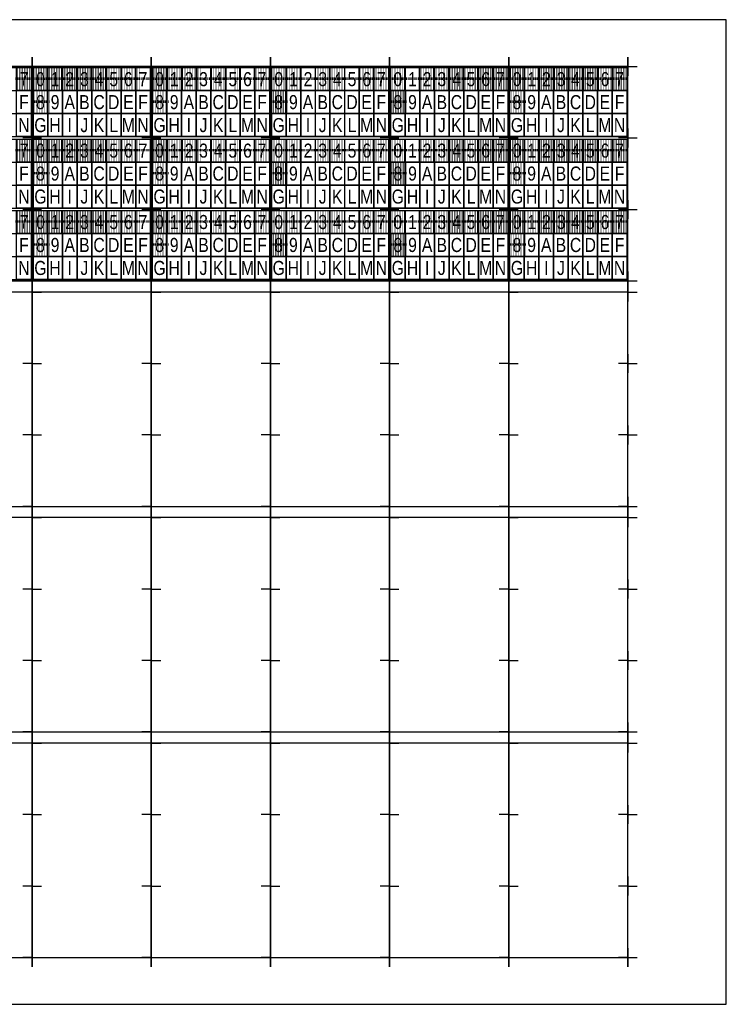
# Model space of a CAD drawing. Header units: millimetres. Extents: x 0 to 297, y 0 to 210.
# Tile 2 of 2: x 146 to 297, y 0 to 210. Entities that reach past the tile are written whole.
import ezdxf
from ezdxf.enums import TextEntityAlignment as Align

# ---------------------------------------------------------------- set-up
doc = ezdxf.new("R2010")
doc.units = ezdxf.units.MM
doc.header["$MEASUREMENT"] = 0
for name, color, linetype in [('5_GREEN', 3, 'Continuous'), ('CHARACTER_TEXT', 7, 'Continuous'), ('COLOUR_TEXT', 7, 'Continuous'), ('CUT_POINT', 253, 'Continuous')]:
    doc.layers.add(name, color=color, linetype=linetype)
for name, color, linetype, plot in [('INNER_LABEL_BOUNDARY', 7, 'Continuous', False), ('INVISIBLE_TEXT', 7, 'Continuous', False), ('LABEL_BOUNDARY', 2, 'Continuous', False), ('PAGE_BOUNDARY', 7, 'Continuous', False)]:
    doc.layers.add(name, color=color, linetype=linetype, plot=plot)
doc.layers.get('INVISIBLE_TEXT').off()
doc.styles.get("Standard").update_dxf_attribs({"font": 'arial.ttf'})

# ---------------------------------------------------------------- blocks, each defined once
blk = doc.blocks.new('AVERY_SINGLE_457_254')
at = {"layer": 'LABEL_BOUNDARY'}
for p, q in [((0, 0), (0, 0)), ((0, 0), (0, -25.4)), ((45.7, 0), (0, 0)), ((45.7, -25.4), (45.7, 0)), ((0, -25.4), (45.7, -25.4))]:
    blk.add_line(p, q, dxfattribs=at)
blk = doc.blocks.new('CUT_POINT')
at = {"layer": 'CUT_POINT'}
for p, q in [((-2, 0), (2, 0)), ((2, 0), (-2, 0)), ((0, 0), (0, 2)), ((0, 0), (0, -2))]:
    blk.add_line(p, q, dxfattribs=at)
blk = doc.blocks.new('3_LINE_LABEL')
at = {"layer": 'INNER_LABEL_BOUNDARY'}
for p, q in [((0.2, 15), (25.2, 15)), ((0.2, 15), (0.2, 10.1)), ((12.7, 15), (12.7, 10.1)), ((25.2, 15), (25.2, 10.1)), ((0.2, 10.1), (25.2, 10.1)), ((0.2, 10.1), (0.2, 5.2)), ((12.7, 10.1), (12.7, 5.2)), ((25.2, 10.1), (25.2, 5.2)), ((0.2, 5.2), (25.2, 5.2)), ((0.2, 5.2), (0.2, 0.3)), ((12.7, 5.2), (12.7, 0.3)), ((25.2, 5.2), (25.2, 0.3)), ((0.2, 0.3), (25.2, 0.3))]:
    blk.add_line(p, q, dxfattribs=at)
at = {"layer": 'COLOUR_TEXT'}
for tag, p in [('ID_TOP', (12.7, 12.55)), ('ID_MIDDLE', (12.7, 7.65)), ('ID_BOTTOM', (12.7, 2.75))]:
    blk.add_attdef(tag, text='', height=3, dxfattribs=at).set_placement(p, align=Align.MIDDLE_CENTER)
blk = doc.blocks.new('BLOB_4')
at = {"layer": 'COLOUR_TEXT'}
blk.add_lwpolyline([(0, 4.9), (3.12, 4.9), (3.12, 0), (0, 0)], close=True, dxfattribs=at)
at = {"layer": 'CHARACTER_TEXT', "color": 255, "width": 0.8}
blk.add_attdef('C_W', text='', height=3, dxfattribs=at).set_placement((1.56, 2.45), align=Align.MIDDLE_CENTER)
at = {"layer": 'CHARACTER_TEXT', "color": 7, "width": 0.8}
blk.add_attdef('C_B', text='', height=3, dxfattribs=at).set_placement((1.56, 2.45), align=Align.MIDDLE_CENTER)
at = {"layer": 'COLOUR_TEXT', "color": 0, "flags": 1}
blk.add_attdef('VER_NSB', (0.1, 5.77), '', height=3, dxfattribs=at)
at = {"layer": 'COLOUR_TEXT', "color": 40, "width": 0.03}
blk.add_attdef('3_ORANGE', text='', height=4.7, dxfattribs=at).set_placement((1.56, 2.45), align=Align.MIDDLE_CENTER)
at = {"layer": 'COLOUR_TEXT', "color": 2, "width": 0.03}
blk.add_attdef('4_YELLOW', text='', height=4.7, dxfattribs=at).set_placement((1.56, 2.45), align=Align.MIDDLE_CENTER)
at = {"layer": 'COLOUR_TEXT', "color": 34, "width": 0.03}
blk.add_attdef('1_BROWN', text='', height=4.7, dxfattribs=at).set_placement((1.56, 2.45), align=Align.MIDDLE_CENTER)
at = {"layer": 'COLOUR_TEXT', "color": 6, "width": 0.03}
blk.add_attdef('7_VIOLET', text='', height=4.7, dxfattribs=at).set_placement((1.56, 2.45), align=Align.MIDDLE_CENTER)
at = {"layer": 'COLOUR_TEXT', "color": 3, "width": 0.03}
blk.add_attdef('5_GREEN', text='', height=4.7, dxfattribs=at).set_placement((1.56, 2.45), align=Align.MIDDLE_CENTER)
at = {"layer": 'COLOUR_TEXT', "color": 250, "width": 0.03}
blk.add_attdef('0_BLACK', text='', height=4.7, dxfattribs=at).set_placement((1.56, 2.45), align=Align.MIDDLE_CENTER)
at = {"layer": 'COLOUR_TEXT', "color": 5, "width": 0.03}
blk.add_attdef('6_BLUE', text='', height=4.7, dxfattribs=at).set_placement((1.56, 2.45), align=Align.MIDDLE_CENTER)
at = {"layer": 'COLOUR_TEXT', "color": 9, "width": 0.03}
blk.add_attdef('8_GREY', text='', height=4.7, dxfattribs=at).set_placement((1.56, 2.45), align=Align.MIDDLE_CENTER)
at = {"layer": 'COLOUR_TEXT', "color": 1, "width": 0.03}
blk.add_attdef('2_RED', text='', height=4.7, dxfattribs=at).set_placement((1.56, 2.45), align=Align.MIDDLE_CENTER)

msp = doc.modelspace()

# ---------------------------------------------------------------- linework, layer by layer
at = {"layer": 'PAGE_BOUNDARY'}
msp.add_lwpolyline([(297, 0), (297, 210), (0, 210), (0, 0)], close=True, dxfattribs=at)

# ---------------------------------------------------------------- block references
at = {"layer": '5_GREEN', "rotation": 90}
msp.add_blockref('AVERY_SINGLE_457_254', (123.6, 58.1), dxfattribs=at)
at = {"layer": 'CHARACTER_TEXT', "color": 0}
for p, values in [((145.68, 194.87), {'7_VIOLET': 'HHHHHHHHHHHHHHHHHHHHH', 'C_B': '7'}), ((149.2, 194.87), {'0_BLACK': 'HHHHHHHHHHHHHHHHHHHHH', 'C_W': '0'}), ((152.32, 194.87), {'1_BROWN': 'HHHHHHHHHHHHHHHHHHHHH', 'C_W': '1'}), ((155.45, 194.87), {'2_RED': 'HHHHHHHHHHHHHHHHHHHHH', 'C_W': '2'}), ((158.57, 194.87), {'3_ORANGE': 'HHHHHHHHHHHHHHHHHHHHH', 'C_W': '3'}), ((161.7, 194.87), {'4_YELLOW': 'HHHHHHHHHHHHHHHHHHHHH', 'C_B': '4'}), ((164.82, 194.87), {'5_GREEN': 'HHHHHHHHHHHHHHHHHHHHH', 'C_B': '5'}), ((167.95, 194.87), {'6_BLUE': 'HHHHHHHHHHHHHHHHHHHHH', 'C_W': '6'}), ((171.07, 194.87), {'7_VIOLET': 'HHHHHHHHHHHHHHHHHHHHH', 'C_B': '7'}), ((174.6, 194.87), {'0_BLACK': 'HHHHHHHHHHHHHHHHHHHHH', 'C_W': '0'}), ((177.72, 194.87), {'1_BROWN': 'HHHHHHHHHHHHHHHHHHHHH', 'C_W': '1'}), ((180.85, 194.87), {'2_RED': 'HHHHHHHHHHHHHHHHHHHHH', 'C_W': '2'}), ((183.97, 194.87), {'3_ORANGE': 'HHHHHHHHHHHHHHHHHHHHH', 'C_W': '3'}), ((187.1, 194.87), {'4_YELLOW': 'HHHHHHHHHHHHHHHHHHHHH', 'C_B': '4'}), ((190.22, 194.87), {'5_GREEN': 'HHHHHHHHHHHHHHHHHHHHH', 'C_B': '5'}), ((193.35, 194.87), {'6_BLUE': 'HHHHHHHHHHHHHHHHHHHHH', 'C_W': '6'}), ((196.47, 194.87), {'7_VIOLET': 'HHHHHHHHHHHHHHHHHHHHH', 'C_B': '7'}), ((200, 194.87), {'0_BLACK': 'HHHHHHHHHHHHHHHHHHHHH', 'C_W': '0'}), ((203.13, 194.87), {'1_BROWN': 'HHHHHHHHHHHHHHHHHHHHH', 'C_W': '1'}), ((206.25, 194.87), {'2_RED': 'HHHHHHHHHHHHHHHHHHHHH', 'C_W': '2'}), ((209.38, 194.87), {'3_ORANGE': 'HHHHHHHHHHHHHHHHHHHHH', 'C_W': '3'}), ((212.5, 194.87), {'4_YELLOW': 'HHHHHHHHHHHHHHHHHHHHH', 'C_B': '4'}), ((215.63, 194.87), {'5_GREEN': 'HHHHHHHHHHHHHHHHHHHHH', 'C_B': '5'}), ((218.75, 194.87), {'6_BLUE': 'HHHHHHHHHHHHHHHHHHHHH', 'C_W': '6'}), ((221.88, 194.87), {'7_VIOLET': 'HHHHHHHHHHHHHHHHHHHHH', 'C_B': '7'}), ((225.4, 194.87), {'0_BLACK': 'HHHHHHHHHHHHHHHHHHHHH', 'C_W': '0'}), ((228.53, 194.87), {'1_BROWN': 'HHHHHHHHHHHHHHHHHHHHH', 'C_W': '1'}), ((231.65, 194.87), {'2_RED': 'HHHHHHHHHHHHHHHHHHHHH', 'C_W': '2'}), ((234.78, 194.87), {'3_ORANGE': 'HHHHHHHHHHHHHHHHHHHHH', 'C_W': '3'}), ((237.9, 194.87), {'4_YELLOW': 'HHHHHHHHHHHHHHHHHHHHH', 'C_B': '4'}), ((241.03, 194.87), {'5_GREEN': 'HHHHHHHHHHHHHHHHHHHHH', 'C_B': '5'}), ((244.15, 194.87), {'6_BLUE': 'HHHHHHHHHHHHHHHHHHHHH', 'C_W': '6'}), ((247.28, 194.87), {'7_VIOLET': 'HHHHHHHHHHHHHHHHHHHHH', 'C_B': '7'}), ((250.8, 194.87), {'0_BLACK': 'HHHHHHHHHHHHHHHHHHHHH', 'C_W': '0'}), ((253.93, 194.87), {'1_BROWN': 'HHHHHHHHHHHHHHHHHHHHH', 'C_W': '1'}), ((257.05, 194.87), {'2_RED': 'HHHHHHHHHHHHHHHHHHHHH', 'C_W': '2'}), ((260.18, 194.87), {'3_ORANGE': 'HHHHHHHHHHHHHHHHHHHHH', 'C_W': '3'}), ((263.3, 194.87), {'4_YELLOW': 'HHHHHHHHHHHHHHHHHHHHH', 'C_B': '4'}), ((266.43, 194.87), {'5_GREEN': 'HHHHHHHHHHHHHHHHHHHHH', 'C_B': '5'}), ((269.55, 194.87), {'6_BLUE': 'HHHHHHHHHHHHHHHHHHHHH', 'C_W': '6'}), ((272.68, 194.87), {'7_VIOLET': 'HHHHHHHHHHHHHHHHHHHHH', 'C_B': '7'}), ((145.68, 189.97), {'C_B': 'F'}), ((149.2, 189.97), {'8_GREY': 'HHHHHHHHHHHHHHHHHHHHHH', 'C_B': '8'}), ((152.32, 189.97), {'C_B': '9'}), ((155.45, 189.97), {'C_B': 'A'}), ((158.57, 189.97), {'C_B': 'B'}), ((161.7, 189.97), {'C_B': 'C'}), ((164.82, 189.97), {'C_B': 'D'}), ((167.95, 189.97), {'C_B': 'E'}), ((171.07, 189.97), {'C_B': 'F'}), ((174.6, 189.97), {'8_GREY': 'HHHHHHHHHHHHHHHHHHHHHH', 'C_B': '8'}), ((177.72, 189.97), {'C_B': '9'}), ((180.85, 189.97), {'C_B': 'A'}), ((183.97, 189.97), {'C_B': 'B'}), ((187.1, 189.97), {'C_B': 'C'}), ((190.22, 189.97), {'C_B': 'D'}), ((193.35, 189.97), {'C_B': 'E'}), ((196.47, 189.97), {'C_B': 'F'}), ((200, 189.97), {'8_GREY': 'HHHHHHHHHHHHHHHHHHHHHH', 'C_B': '8'}), ((203.13, 189.97), {'C_B': '9'}), ((206.25, 189.97), {'C_B': 'A'}), ((209.38, 189.97), {'C_B': 'B'}), ((212.5, 189.97), {'C_B': 'C'}), ((215.63, 189.97), {'C_B': 'D'}), ((218.75, 189.97), {'C_B': 'E'}), ((221.88, 189.97), {'C_B': 'F'}), ((225.4, 189.97), {'8_GREY': 'HHHHHHHHHHHHHHHHHHHHHH', 'C_B': '8'}), ((228.53, 189.97), {'C_B': '9'}), ((231.65, 189.97), {'C_B': 'A'}), ((234.78, 189.97), {'C_B': 'B'}), ((237.9, 189.97), {'C_B': 'C'}), ((241.03, 189.97), {'C_B': 'D'}), ((244.15, 189.97), {'C_B': 'E'}), ((247.28, 189.97), {'C_B': 'F'}), ((250.8, 189.97), {'8_GREY': 'HHHHHHHHHHHHHHHHHHHHHH', 'C_B': '8'}), ((253.93, 189.97), {'C_B': '9'}), ((257.05, 189.97), {'C_B': 'A'}), ((260.18, 189.97), {'C_B': 'B'}), ((263.3, 189.97), {'C_B': 'C'}), ((266.43, 189.97), {'C_B': 'D'}), ((269.55, 189.97), {'C_B': 'E'}), ((272.68, 189.97), {'C_B': 'F'}), ((145.68, 185.07), {'C_B': 'N'}), ((149.2, 185.07), {'C_B': 'G'}), ((152.32, 185.07), {'C_B': 'H'}), ((155.45, 185.07), {'C_B': 'I'}), ((158.57, 185.07), {'C_B': 'J'}), ((161.7, 185.07), {'C_B': 'K'}), ((164.82, 185.07), {'C_B': 'L'}), ((167.95, 185.07), {'C_B': 'M'}), ((171.07, 185.07), {'C_B': 'N'}), ((174.6, 185.07), {'C_B': 'G'}), ((177.72, 185.07), {'C_B': 'H'}), ((180.85, 185.07), {'C_B': 'I'}), ((183.97, 185.07), {'C_B': 'J'}), ((187.1, 185.07), {'C_B': 'K'}), ((190.22, 185.07), {'C_B': 'L'}), ((193.35, 185.07), {'C_B': 'M'}), ((196.47, 185.07), {'C_B': 'N'}), ((200, 185.07), {'C_B': 'G'}), ((203.13, 185.07), {'C_B': 'H'}), ((206.25, 185.07), {'C_B': 'I'}), ((209.38, 185.07), {'C_B': 'J'}), ((212.5, 185.07), {'C_B': 'K'}), ((215.63, 185.07), {'C_B': 'L'}), ((218.75, 185.07), {'C_B': 'M'}), ((221.88, 185.07), {'C_B': 'N'}), ((225.4, 185.07), {'C_B': 'G'}), ((228.53, 185.07), {'C_B': 'H'}), ((231.65, 185.07), {'C_B': 'I'}), ((234.78, 185.07), {'C_B': 'J'}), ((237.9, 185.07), {'C_B': 'K'}), ((241.03, 185.07), {'C_B': 'L'}), ((244.15, 185.07), {'C_B': 'M'}), ((247.28, 185.07), {'C_B': 'N'}), ((250.8, 185.07), {'C_B': 'G'}), ((253.93, 185.07), {'C_B': 'H'}), ((257.05, 185.07), {'C_B': 'I'}), ((260.18, 185.07), {'C_B': 'J'}), ((263.3, 185.07), {'C_B': 'K'}), ((266.43, 185.07), {'C_B': 'L'}), ((269.55, 185.07), {'C_B': 'M'}), ((272.68, 185.07), {'C_B': 'N'}), ((145.68, 179.63), {'7_VIOLET': 'HHHHHHHHHHHHHHHHHHHHH', 'C_B': '7'}), ((149.2, 179.63), {'0_BLACK': 'HHHHHHHHHHHHHHHHHHHHH', 'C_W': '0'}), ((152.32, 179.63), {'1_BROWN': 'HHHHHHHHHHHHHHHHHHHHH', 'C_W': '1'}), ((155.45, 179.63), {'2_RED': 'HHHHHHHHHHHHHHHHHHHHH', 'C_W': '2'}), ((158.57, 179.63), {'3_ORANGE': 'HHHHHHHHHHHHHHHHHHHHH', 'C_W': '3'}), ((161.7, 179.63), {'4_YELLOW': 'HHHHHHHHHHHHHHHHHHHHH', 'C_B': '4'}), ((164.82, 179.63), {'5_GREEN': 'HHHHHHHHHHHHHHHHHHHHH', 'C_B': '5'}), ((167.95, 179.63), {'6_BLUE': 'HHHHHHHHHHHHHHHHHHHHH', 'C_W': '6'}), ((171.07, 179.63), {'7_VIOLET': 'HHHHHHHHHHHHHHHHHHHHH', 'C_B': '7'}), ((174.6, 179.63), {'0_BLACK': 'HHHHHHHHHHHHHHHHHHHHH', 'C_W': '0'}), ((177.72, 179.63), {'1_BROWN': 'HHHHHHHHHHHHHHHHHHHHH', 'C_W': '1'}), ((180.85, 179.63), {'2_RED': 'HHHHHHHHHHHHHHHHHHHHH', 'C_W': '2'}), ((183.97, 179.63), {'3_ORANGE': 'HHHHHHHHHHHHHHHHHHHHH', 'C_W': '3'}), ((187.1, 179.63), {'4_YELLOW': 'HHHHHHHHHHHHHHHHHHHHH', 'C_B': '4'}), ((190.22, 179.63), {'5_GREEN': 'HHHHHHHHHHHHHHHHHHHHH', 'C_B': '5'}), ((193.35, 179.63), {'6_BLUE': 'HHHHHHHHHHHHHHHHHHHHH', 'C_W': '6'}), ((196.47, 179.63), {'7_VIOLET': 'HHHHHHHHHHHHHHHHHHHHH', 'C_B': '7'}), ((200, 179.63), {'0_BLACK': 'HHHHHHHHHHHHHHHHHHHHH', 'C_W': '0'}), ((203.13, 179.63), {'1_BROWN': 'HHHHHHHHHHHHHHHHHHHHH', 'C_W': '1'}), ((206.25, 179.63), {'2_RED': 'HHHHHHHHHHHHHHHHHHHHH', 'C_W': '2'}), ((209.38, 179.63), {'3_ORANGE': 'HHHHHHHHHHHHHHHHHHHHH', 'C_W': '3'}), ((212.5, 179.63), {'4_YELLOW': 'HHHHHHHHHHHHHHHHHHHHH', 'C_B': '4'}), ((215.63, 179.63), {'5_GREEN': 'HHHHHHHHHHHHHHHHHHHHH', 'C_B': '5'}), ((218.75, 179.63), {'6_BLUE': 'HHHHHHHHHHHHHHHHHHHHH', 'C_W': '6'}), ((221.88, 179.63), {'7_VIOLET': 'HHHHHHHHHHHHHHHHHHHHH', 'C_B': '7'}), ((225.4, 179.63), {'0_BLACK': 'HHHHHHHHHHHHHHHHHHHHH', 'C_W': '0'}), ((228.53, 179.63), {'1_BROWN': 'HHHHHHHHHHHHHHHHHHHHH', 'C_W': '1'}), ((231.65, 179.63), {'2_RED': 'HHHHHHHHHHHHHHHHHHHHH', 'C_W': '2'}), ((234.78, 179.63), {'3_ORANGE': 'HHHHHHHHHHHHHHHHHHHHH', 'C_W': '3'}), ((237.9, 179.63), {'4_YELLOW': 'HHHHHHHHHHHHHHHHHHHHH', 'C_B': '4'}), ((241.03, 179.63), {'5_GREEN': 'HHHHHHHHHHHHHHHHHHHHH', 'C_B': '5'}), ((244.15, 179.63), {'6_BLUE': 'HHHHHHHHHHHHHHHHHHHHH', 'C_W': '6'}), ((247.28, 179.63), {'7_VIOLET': 'HHHHHHHHHHHHHHHHHHHHH', 'C_B': '7'}), ((250.8, 179.63), {'0_BLACK': 'HHHHHHHHHHHHHHHHHHHHH', 'C_W': '0'}), ((253.93, 179.63), {'1_BROWN': 'HHHHHHHHHHHHHHHHHHHHH', 'C_W': '1'}), ((257.05, 179.63), {'2_RED': 'HHHHHHHHHHHHHHHHHHHHH', 'C_W': '2'}), ((260.18, 179.63), {'3_ORANGE': 'HHHHHHHHHHHHHHHHHHHHH', 'C_W': '3'}), ((263.3, 179.63), {'4_YELLOW': 'HHHHHHHHHHHHHHHHHHHHH', 'C_B': '4'}), ((266.43, 179.63), {'5_GREEN': 'HHHHHHHHHHHHHHHHHHHHH', 'C_B': '5'}), ((269.55, 179.63), {'6_BLUE': 'HHHHHHHHHHHHHHHHHHHHH', 'C_W': '6'}), ((272.68, 179.63), {'7_VIOLET': 'HHHHHHHHHHHHHHHHHHHHH', 'C_B': '7'}), ((145.68, 174.73), {'C_B': 'F'}), ((149.2, 174.73), {'8_GREY': 'HHHHHHHHHHHHHHHHHHHHHH', 'C_B': '8'}), ((152.32, 174.73), {'C_B': '9'}), ((155.45, 174.73), {'C_B': 'A'}), ((158.57, 174.73), {'C_B': 'B'}), ((161.7, 174.73), {'C_B': 'C'}), ((164.82, 174.73), {'C_B': 'D'}), ((167.95, 174.73), {'C_B': 'E'}), ((171.07, 174.73), {'C_B': 'F'}), ((174.6, 174.73), {'8_GREY': 'HHHHHHHHHHHHHHHHHHHHHH', 'C_B': '8'}), ((177.72, 174.73), {'C_B': '9'}), ((180.85, 174.73), {'C_B': 'A'}), ((183.97, 174.73), {'C_B': 'B'}), ((187.1, 174.73), {'C_B': 'C'}), ((190.22, 174.73), {'C_B': 'D'}), ((193.35, 174.73), {'C_B': 'E'}), ((196.47, 174.73), {'C_B': 'F'}), ((200, 174.73), {'8_GREY': 'HHHHHHHHHHHHHHHHHHHHHH', 'C_B': '8'}), ((203.13, 174.73), {'C_B': '9'}), ((206.25, 174.73), {'C_B': 'A'}), ((209.38, 174.73), {'C_B': 'B'}), ((212.5, 174.73), {'C_B': 'C'}), ((215.63, 174.73), {'C_B': 'D'}), ((218.75, 174.73), {'C_B': 'E'}), ((221.88, 174.73), {'C_B': 'F'}), ((225.4, 174.73), {'8_GREY': 'HHHHHHHHHHHHHHHHHHHHHH', 'C_B': '8'}), ((228.53, 174.73), {'C_B': '9'}), ((231.65, 174.73), {'C_B': 'A'}), ((234.78, 174.73), {'C_B': 'B'}), ((237.9, 174.73), {'C_B': 'C'}), ((241.03, 174.73), {'C_B': 'D'}), ((244.15, 174.73), {'C_B': 'E'}), ((247.28, 174.73), {'C_B': 'F'}), ((250.8, 174.73), {'8_GREY': 'HHHHHHHHHHHHHHHHHHHHHH', 'C_B': '8'}), ((253.93, 174.73), {'C_B': '9'}), ((257.05, 174.73), {'C_B': 'A'}), ((260.18, 174.73), {'C_B': 'B'}), ((263.3, 174.73), {'C_B': 'C'}), ((266.43, 174.73), {'C_B': 'D'}), ((269.55, 174.73), {'C_B': 'E'}), ((272.68, 174.73), {'C_B': 'F'}), ((145.68, 169.83), {'C_B': 'N'}), ((149.2, 169.83), {'C_B': 'G'}), ((152.32, 169.83), {'C_B': 'H'}), ((155.45, 169.83), {'C_B': 'I'}), ((158.57, 169.83), {'C_B': 'J'}), ((161.7, 169.83), {'C_B': 'K'}), ((164.82, 169.83), {'C_B': 'L'}), ((167.95, 169.83), {'C_B': 'M'}), ((171.07, 169.83), {'C_B': 'N'}), ((174.6, 169.83), {'C_B': 'G'}), ((177.72, 169.83), {'C_B': 'H'}), ((180.85, 169.83), {'C_B': 'I'}), ((183.97, 169.83), {'C_B': 'J'}), ((187.1, 169.83), {'C_B': 'K'}), ((190.22, 169.83), {'C_B': 'L'}), ((193.35, 169.83), {'C_B': 'M'}), ((196.47, 169.83), {'C_B': 'N'}), ((200, 169.83), {'C_B': 'G'}), ((203.13, 169.83), {'C_B': 'H'}), ((206.25, 169.83), {'C_B': 'I'}), ((209.38, 169.83), {'C_B': 'J'}), ((212.5, 169.83), {'C_B': 'K'}), ((215.63, 169.83), {'C_B': 'L'}), ((218.75, 169.83), {'C_B': 'M'}), ((221.88, 169.83), {'C_B': 'N'}), ((225.4, 169.83), {'C_B': 'G'}), ((228.53, 169.83), {'C_B': 'H'}), ((231.65, 169.83), {'C_B': 'I'}), ((234.78, 169.83), {'C_B': 'J'}), ((237.9, 169.83), {'C_B': 'K'}), ((241.03, 169.83), {'C_B': 'L'}), ((244.15, 169.83), {'C_B': 'M'}), ((247.28, 169.83), {'C_B': 'N'}), ((250.8, 169.83), {'C_B': 'G'}), ((253.93, 169.83), {'C_B': 'H'}), ((257.05, 169.83), {'C_B': 'I'}), ((260.18, 169.83), {'C_B': 'J'}), ((263.3, 169.83), {'C_B': 'K'}), ((266.43, 169.83), {'C_B': 'L'}), ((269.55, 169.83), {'C_B': 'M'}), ((272.68, 169.83), {'C_B': 'N'}), ((145.68, 164.4), {'7_VIOLET': 'HHHHHHHHHHHHHHHHHHHHH', 'C_B': '7'}), ((149.2, 164.4), {'0_BLACK': 'HHHHHHHHHHHHHHHHHHHHH', 'C_W': '0'}), ((152.32, 164.4), {'1_BROWN': 'HHHHHHHHHHHHHHHHHHHHH', 'C_W': '1'}), ((155.45, 164.4), {'2_RED': 'HHHHHHHHHHHHHHHHHHHHH', 'C_W': '2'}), ((158.57, 164.4), {'3_ORANGE': 'HHHHHHHHHHHHHHHHHHHHH', 'C_W': '3'}), ((161.7, 164.4), {'4_YELLOW': 'HHHHHHHHHHHHHHHHHHHHH', 'C_B': '4'}), ((164.82, 164.4), {'5_GREEN': 'HHHHHHHHHHHHHHHHHHHHH', 'C_B': '5'}), ((167.95, 164.4), {'6_BLUE': 'HHHHHHHHHHHHHHHHHHHHH', 'C_W': '6'}), ((171.07, 164.4), {'7_VIOLET': 'HHHHHHHHHHHHHHHHHHHHH', 'C_B': '7'}), ((174.6, 164.4), {'0_BLACK': 'HHHHHHHHHHHHHHHHHHHHH', 'C_W': '0'}), ((177.72, 164.4), {'1_BROWN': 'HHHHHHHHHHHHHHHHHHHHH', 'C_W': '1'}), ((180.85, 164.4), {'2_RED': 'HHHHHHHHHHHHHHHHHHHHH', 'C_W': '2'}), ((183.97, 164.4), {'3_ORANGE': 'HHHHHHHHHHHHHHHHHHHHH', 'C_W': '3'}), ((187.1, 164.4), {'4_YELLOW': 'HHHHHHHHHHHHHHHHHHHHH', 'C_B': '4'}), ((190.22, 164.4), {'5_GREEN': 'HHHHHHHHHHHHHHHHHHHHH', 'C_B': '5'}), ((193.35, 164.4), {'6_BLUE': 'HHHHHHHHHHHHHHHHHHHHH', 'C_W': '6'}), ((196.47, 164.4), {'7_VIOLET': 'HHHHHHHHHHHHHHHHHHHHH', 'C_B': '7'}), ((200, 164.4), {'0_BLACK': 'HHHHHHHHHHHHHHHHHHHHH', 'C_W': '0'}), ((203.13, 164.4), {'1_BROWN': 'HHHHHHHHHHHHHHHHHHHHH', 'C_W': '1'}), ((206.25, 164.4), {'2_RED': 'HHHHHHHHHHHHHHHHHHHHH', 'C_W': '2'}), ((209.38, 164.4), {'3_ORANGE': 'HHHHHHHHHHHHHHHHHHHHH', 'C_W': '3'}), ((212.5, 164.4), {'4_YELLOW': 'HHHHHHHHHHHHHHHHHHHHH', 'C_B': '4'}), ((215.63, 164.4), {'5_GREEN': 'HHHHHHHHHHHHHHHHHHHHH', 'C_B': '5'}), ((218.75, 164.4), {'6_BLUE': 'HHHHHHHHHHHHHHHHHHHHH', 'C_W': '6'}), ((221.88, 164.4), {'7_VIOLET': 'HHHHHHHHHHHHHHHHHHHHH', 'C_B': '7'}), ((225.4, 164.4), {'0_BLACK': 'HHHHHHHHHHHHHHHHHHHHH', 'C_W': '0'}), ((228.53, 164.4), {'1_BROWN': 'HHHHHHHHHHHHHHHHHHHHH', 'C_W': '1'}), ((231.65, 164.4), {'2_RED': 'HHHHHHHHHHHHHHHHHHHHH', 'C_W': '2'}), ((234.78, 164.4), {'3_ORANGE': 'HHHHHHHHHHHHHHHHHHHHH', 'C_W': '3'}), ((237.9, 164.4), {'4_YELLOW': 'HHHHHHHHHHHHHHHHHHHHH', 'C_B': '4'}), ((241.03, 164.4), {'5_GREEN': 'HHHHHHHHHHHHHHHHHHHHH', 'C_B': '5'}), ((244.15, 164.4), {'6_BLUE': 'HHHHHHHHHHHHHHHHHHHHH', 'C_W': '6'}), ((247.28, 164.4), {'7_VIOLET': 'HHHHHHHHHHHHHHHHHHHHH', 'C_B': '7'}), ((250.8, 164.4), {'0_BLACK': 'HHHHHHHHHHHHHHHHHHHHH', 'C_W': '0'}), ((253.93, 164.4), {'1_BROWN': 'HHHHHHHHHHHHHHHHHHHHH', 'C_W': '1'}), ((257.05, 164.4), {'2_RED': 'HHHHHHHHHHHHHHHHHHHHH', 'C_W': '2'}), ((260.18, 164.4), {'3_ORANGE': 'HHHHHHHHHHHHHHHHHHHHH', 'C_W': '3'}), ((263.3, 164.4), {'4_YELLOW': 'HHHHHHHHHHHHHHHHHHHHH', 'C_B': '4'}), ((266.43, 164.4), {'5_GREEN': 'HHHHHHHHHHHHHHHHHHHHH', 'C_B': '5'}), ((269.55, 164.4), {'6_BLUE': 'HHHHHHHHHHHHHHHHHHHHH', 'C_W': '6'}), ((272.68, 164.4), {'7_VIOLET': 'HHHHHHHHHHHHHHHHHHHHH', 'C_B': '7'}), ((145.68, 159.5), {'C_B': 'F'}), ((149.2, 159.5), {'8_GREY': 'HHHHHHHHHHHHHHHHHHHHHH', 'C_B': '8'}), ((152.32, 159.5), {'C_B': '9'}), ((155.45, 159.5), {'C_B': 'A'}), ((158.57, 159.5), {'C_B': 'B'}), ((161.7, 159.5), {'C_B': 'C'}), ((164.82, 159.5), {'C_B': 'D'}), ((167.95, 159.5), {'C_B': 'E'}), ((171.07, 159.5), {'C_B': 'F'}), ((174.6, 159.5), {'8_GREY': 'HHHHHHHHHHHHHHHHHHHHHH', 'C_B': '8'}), ((177.72, 159.5), {'C_B': '9'}), ((180.85, 159.5), {'C_B': 'A'}), ((183.97, 159.5), {'C_B': 'B'}), ((187.1, 159.5), {'C_B': 'C'}), ((190.22, 159.5), {'C_B': 'D'}), ((193.35, 159.5), {'C_B': 'E'}), ((196.47, 159.5), {'C_B': 'F'}), ((200, 159.5), {'8_GREY': 'HHHHHHHHHHHHHHHHHHHHHH', 'C_B': '8'}), ((203.13, 159.5), {'C_B': '9'}), ((206.25, 159.5), {'C_B': 'A'}), ((209.38, 159.5), {'C_B': 'B'}), ((212.5, 159.5), {'C_B': 'C'}), ((215.63, 159.5), {'C_B': 'D'}), ((218.75, 159.5), {'C_B': 'E'}), ((221.88, 159.5), {'C_B': 'F'}), ((225.4, 159.5), {'8_GREY': 'HHHHHHHHHHHHHHHHHHHHHH', 'C_B': '8'}), ((228.53, 159.5), {'C_B': '9'}), ((231.65, 159.5), {'C_B': 'A'}), ((234.78, 159.5), {'C_B': 'B'}), ((237.9, 159.5), {'C_B': 'C'}), ((241.03, 159.5), {'C_B': 'D'}), ((244.15, 159.5), {'C_B': 'E'}), ((247.28, 159.5), {'C_B': 'F'}), ((250.8, 159.5), {'8_GREY': 'HHHHHHHHHHHHHHHHHHHHHH', 'C_B': '8'}), ((253.93, 159.5), {'C_B': '9'}), ((257.05, 159.5), {'C_B': 'A'}), ((260.18, 159.5), {'C_B': 'B'}), ((263.3, 159.5), {'C_B': 'C'}), ((266.43, 159.5), {'C_B': 'D'}), ((269.55, 159.5), {'C_B': 'E'}), ((272.68, 159.5), {'C_B': 'F'}), ((145.68, 154.6), {'C_B': 'N'}), ((149.2, 154.6), {'C_B': 'G'}), ((152.32, 154.6), {'C_B': 'H'}), ((155.45, 154.6), {'C_B': 'I'}), ((158.57, 154.6), {'C_B': 'J'}), ((161.7, 154.6), {'C_B': 'K'}), ((164.82, 154.6), {'C_B': 'L'}), ((167.95, 154.6), {'C_B': 'M'}), ((171.07, 154.6), {'C_B': 'N'}), ((174.6, 154.6), {'C_B': 'G'}), ((177.72, 154.6), {'C_B': 'H'}), ((180.85, 154.6), {'C_B': 'I'}), ((183.97, 154.6), {'C_B': 'J'}), ((187.1, 154.6), {'C_B': 'K'}), ((190.22, 154.6), {'C_B': 'L'}), ((193.35, 154.6), {'C_B': 'M'}), ((196.47, 154.6), {'C_B': 'N'}), ((200, 154.6), {'C_B': 'G'}), ((203.13, 154.6), {'C_B': 'H'}), ((206.25, 154.6), {'C_B': 'I'}), ((209.38, 154.6), {'C_B': 'J'}), ((212.5, 154.6), {'C_B': 'K'}), ((215.63, 154.6), {'C_B': 'L'}), ((218.75, 154.6), {'C_B': 'M'}), ((221.88, 154.6), {'C_B': 'N'}), ((225.4, 154.6), {'C_B': 'G'}), ((228.53, 154.6), {'C_B': 'H'}), ((231.65, 154.6), {'C_B': 'I'}), ((234.78, 154.6), {'C_B': 'J'}), ((237.9, 154.6), {'C_B': 'K'}), ((241.03, 154.6), {'C_B': 'L'}), ((244.15, 154.6), {'C_B': 'M'}), ((247.28, 154.6), {'C_B': 'N'}), ((250.8, 154.6), {'C_B': 'G'}), ((253.93, 154.6), {'C_B': 'H'}), ((257.05, 154.6), {'C_B': 'I'}), ((260.18, 154.6), {'C_B': 'J'}), ((263.3, 154.6), {'C_B': 'K'}), ((266.43, 154.6), {'C_B': 'L'}), ((269.55, 154.6), {'C_B': 'M'}), ((272.68, 154.6), {'C_B': 'N'})]:
    msp.add_blockref('BLOB_4', p, dxfattribs=at).add_auto_attribs(values)
at = {"layer": 'CUT_POINT', "rotation": 90}
for p in [(149, 200), (174.4, 200), (199.8, 200), (225.2, 200), (250.6, 200), (276, 200), (149, 184.77), (174.4, 184.77), (199.8, 184.77), (225.2, 184.77), (250.6, 184.77), (276, 184.77), (149, 169.53), (174.4, 169.53), (199.8, 169.53), (225.2, 169.53), (250.6, 169.53), (276, 169.53), (149, 154.3), (174.4, 154.3), (199.8, 154.3), (225.2, 154.3), (250.6, 154.3), (276, 154.3), (149, 151.9), (174.4, 151.9), (199.8, 151.9), (225.2, 151.9), (250.6, 151.9), (276, 151.9), (149, 136.67), (174.4, 136.67), (199.8, 136.67), (225.2, 136.67), (250.6, 136.67), (276, 136.67), (149, 121.43), (174.4, 121.43), (199.8, 121.43), (225.2, 121.43), (250.6, 121.43), (276, 121.43), (149, 106.2), (174.4, 106.2), (199.8, 106.2), (225.2, 106.2), (250.6, 106.2), (276, 106.2), (149, 103.8), (174.4, 103.8), (199.8, 103.8), (225.2, 103.8), (250.6, 103.8), (276, 103.8), (149, 88.57), (174.4, 88.57), (199.8, 88.57), (225.2, 88.57), (250.6, 88.57), (276, 88.57), (149, 73.33), (174.4, 73.33), (199.8, 73.33), (225.2, 73.33), (250.6, 73.33), (276, 73.33), (149, 58.1), (174.4, 58.1), (199.8, 58.1), (225.2, 58.1), (250.6, 58.1), (276, 58.1), (149, 55.7), (174.4, 55.7), (199.8, 55.7), (225.2, 55.7), (250.6, 55.7), (276, 55.7), (149, 40.47), (174.4, 40.47), (199.8, 40.47), (225.2, 40.47), (250.6, 40.47), (276, 40.47), (149, 25.23), (174.4, 25.23), (199.8, 25.23), (225.2, 25.23), (250.6, 25.23), (276, 25.23), (149, 10), (174.4, 10), (199.8, 10), (225.2, 10), (250.6, 10), (276, 10)]:
    msp.add_blockref('CUT_POINT', p, dxfattribs=at)
at = {"layer": 'INVISIBLE_TEXT', "color": 0}
for p in [(123.6, 184.77), (149, 184.77), (174.4, 184.77), (199.8, 184.77), (225.2, 184.77), (250.6, 184.77), (123.6, 169.53), (149, 169.53), (174.4, 169.53), (199.8, 169.53), (225.2, 169.53), (250.6, 169.53), (123.6, 154.3), (149, 154.3), (174.4, 154.3), (199.8, 154.3), (225.2, 154.3), (250.6, 154.3)]:
    msp.add_blockref('3_LINE_LABEL', p, dxfattribs=at)
at = {"layer": 'LABEL_BOUNDARY', "rotation": 90}
for p in [(123.6, 154.3), (149, 154.3), (174.4, 154.3), (199.8, 154.3), (225.2, 154.3), (250.6, 154.3), (123.6, 106.2), (149, 106.2), (174.4, 106.2), (199.8, 106.2), (225.2, 106.2), (250.6, 106.2), (149, 58.1), (174.4, 58.1), (199.8, 58.1), (225.2, 58.1), (250.6, 58.1), (123.6, 10), (149, 10), (174.4, 10), (199.8, 10), (225.2, 10), (250.6, 10)]:
    msp.add_blockref('AVERY_SINGLE_457_254', p, dxfattribs=at)

doc.saveas('drawing.dxf')
